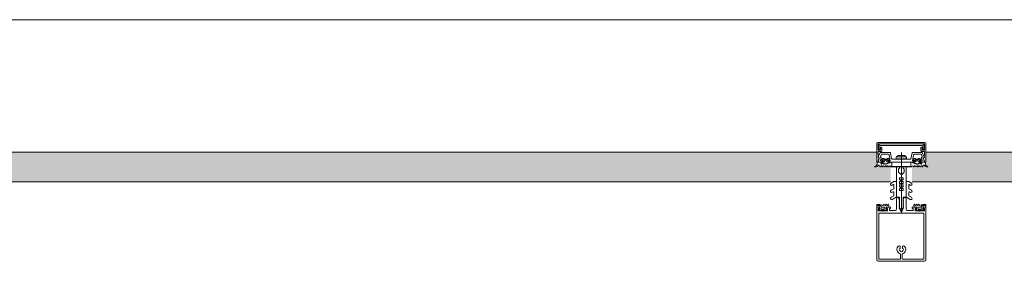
# Model space of a CAD drawing. Header units: centimetres. Extents: x -2424 to 2319, y 5 to 3760.
# Tile 106 of 117: x 798 to 898, y 3509 to 3533. Entities that reach past the tile are written whole.
import ezdxf

# ---------------------------------------------------------------- set-up
doc = ezdxf.new("R2010")
doc.units = ezdxf.units.CM
doc.linetypes.add('Oś', pattern=[222.25, 127, -31.75, 31.75, -31.75])
for name, color, linetype, lineweight in [('A-DETL-GENF', 92, 'Continuous', 9), ('A-GLAZ-CURT', 52, 'Continuous', 13), ('S-GRID', 1, 'Continuous', 13)]:
    doc.layers.add(name, color=color, linetype=linetype, lineweight=lineweight)

msp = doc.modelspace()

# ---------------------------------------------------------------- hatches: boundary and pattern name
at = {"layer": 'A-GLAZ-CURT', "lineweight": 9}
for points in [[(886.28, 3516.83), (886.28, 3518.33), (884.88, 3518.33), (884.88, 3519.83), (749.88, 3519.83), (749.88, 3518.33), (748.48, 3518.33), (748.48, 3516.83), (884.88, 3516.83)], [(1026.28, 3516.83), (1026.28, 3518.33), (1024.88, 3518.33), (1024.88, 3519.83), (889.88, 3519.83), (889.88, 3518.33), (888.48, 3518.33), (888.48, 3516.83), (1024.88, 3516.83)]]:
    msp.add_hatch(color=251, dxfattribs=at).paths.add_polyline_path(points, flags=0)

# ---------------------------------------------------------------- linework, layer by layer
at = {"layer": 'A-DETL-GENF', "color": 251, "lineweight": 9, "extrusion": (0, 0, -1)}
for p, q in [((889.73, 3520.83), (885.03, 3520.83)), ((889.51, 3520.52), (885.24, 3520.52)), ((885.25, 3520.67), (889.5, 3520.67)), ((885.03, 3519.36), (885.23, 3519.79)), ((885.06, 3519.92), (885.34, 3519.92)), ((885.32, 3519.58), (885.25, 3519.41)), ((885.28, 3519.82), (886.24, 3519.82)), ((885.4, 3519.08), (885.48, 3519.18)), ((886.03, 3519.64), (885.41, 3519.64)), ((886.07, 3519.18), (886.15, 3519.08)), ((886.29, 3519.77), (886.39, 3519.17)), ((887.78, 3519.36), (886.97, 3519.36)), ((887.15, 3519.51), (887.6, 3519.51)), ((887.38, 3519.81), (887.38, 3513.65)), ((888.36, 3519.17), (888.47, 3519.77)), ((888.52, 3519.82), (889.48, 3519.82)), ((888.68, 3519.18), (888.6, 3519.08)), ((889.34, 3519.64), (888.72, 3519.64)), ((889.35, 3519.08), (889.27, 3519.18)), ((889.42, 3519.92), (889.7, 3519.92)), ((889.51, 3519.41), (889.43, 3519.58)), ((889.52, 3519.79), (889.72, 3519.36)), ((884.78, 3518.33), (884.69, 3518.33)), ((885.2, 3518.34), (885.11, 3518.5)), ((885.3, 3518.43), (885.25, 3518.34)), ((885.37, 3518.81), (885.43, 3518.81)), ((885.5, 3518.75), (885.37, 3518.75)), ((885.42, 3518.34), (885.37, 3518.43)), ((885.4, 3518.64), (885.43, 3518.68)), ((885.52, 3518.43), (885.47, 3518.34)), ((885.54, 3519.02), (885.54, 3518.9)), ((885.55, 3518.7), (885.55, 3518.69)), ((885.71, 3519.07), (885.59, 3519.07)), ((885.59, 3518.85), (885.61, 3518.85)), ((885.59, 3518.67), (885.61, 3518.68)), ((885.64, 3518.34), (885.59, 3518.43)), ((885.64, 3518.86), (885.73, 3519.02)), ((885.66, 3519.13), (885.89, 3519.13)), ((885.66, 3518.66), (885.66, 3518.65)), ((885.74, 3518.43), (885.69, 3518.34)), ((885.71, 3518.63), (885.72, 3518.65)), ((885.77, 3518.64), (885.78, 3518.63)), ((885.86, 3518.34), (885.81, 3518.43)), ((885.82, 3519.02), (885.91, 3518.86)), ((885.83, 3518.63), (885.84, 3518.65)), ((885.97, 3519.07), (885.85, 3519.07)), ((885.89, 3518.66), (885.9, 3518.65)), ((885.96, 3518.43), (885.91, 3518.34)), ((885.94, 3518.85), (885.97, 3518.85)), ((885.95, 3518.66), (885.95, 3518.68)), ((886, 3518.7), (886.01, 3518.69)), ((886.02, 3518.9), (886.02, 3519.02)), ((886.08, 3518.34), (886.03, 3518.43)), ((886.13, 3518.81), (886.19, 3518.81)), ((886.18, 3518.42), (886.13, 3518.34)), ((886.3, 3518.34), (886.25, 3518.42)), ((886.42, 3519.14), (887.35, 3519.14)), ((887.4, 3519.14), (888.33, 3519.14)), ((888.45, 3518.34), (888.5, 3518.42)), ((888.63, 3518.81), (888.56, 3518.81)), ((888.57, 3518.42), (888.62, 3518.34)), ((888.67, 3518.34), (888.72, 3518.43)), ((888.74, 3518.9), (888.74, 3519.02)), ((888.76, 3518.7), (888.74, 3518.69)), ((888.79, 3519.07), (888.91, 3519.07)), ((888.81, 3518.85), (888.79, 3518.85)), ((888.79, 3518.43), (888.84, 3518.34)), ((888.8, 3518.66), (888.8, 3518.68)), ((888.93, 3519.02), (888.84, 3518.86)), ((888.86, 3518.66), (888.85, 3518.65)), ((889.09, 3519.13), (888.86, 3519.13)), ((888.89, 3518.34), (888.94, 3518.43)), ((888.92, 3518.63), (888.91, 3518.65)), ((888.98, 3518.64), (888.97, 3518.63)), ((889.01, 3518.43), (889.06, 3518.34)), ((889.11, 3518.86), (889.02, 3519.02)), ((889.04, 3518.63), (889.03, 3518.65)), ((889.05, 3519.07), (889.17, 3519.07)), ((889.1, 3518.66), (889.09, 3518.65)), ((889.11, 3518.34), (889.16, 3518.43)), ((889.17, 3518.85), (889.14, 3518.85)), ((889.16, 3518.67), (889.14, 3518.68)), ((889.2, 3518.7), (889.2, 3518.69)), ((889.22, 3519.02), (889.22, 3518.9)), ((889.23, 3518.43), (889.28, 3518.34)), ((889.26, 3518.75), (889.39, 3518.75)), ((889.35, 3518.64), (889.32, 3518.68)), ((889.39, 3518.81), (889.33, 3518.81)), ((889.33, 3518.34), (889.38, 3518.43)), ((889.45, 3518.43), (889.5, 3518.34)), ((889.55, 3518.34), (889.64, 3518.5)), ((889.98, 3518.33), (890.06, 3518.33)), ((887.08, 3517.83), (887.08, 3518.04)), ((887.68, 3517.83), (887.68, 3518.04)), ((886.61, 3516.85), (886.34, 3516.69)), ((886.46, 3516.48), (886.55, 3516.53)), ((886.63, 3516.48), (886.63, 3516.16)), ((886.83, 3516.86), (886.64, 3516.86)), ((886.88, 3515.29), (886.88, 3516.81)), ((887.88, 3515.29), (887.88, 3516.81)), ((887.93, 3516.86), (888.11, 3516.86)), ((888.13, 3516.48), (888.13, 3516.16)), ((888.14, 3516.85), (888.41, 3516.69)), ((888.29, 3516.48), (888.2, 3516.53)), ((886.6, 3516.12), (886.34, 3515.97)), ((886.6, 3515.39), (886.34, 3515.24)), ((886.46, 3515.75), (886.55, 3515.8)), ((886.46, 3515.02), (886.85, 3515.24)), ((886.63, 3515.76), (886.63, 3515.43)), ((886.88, 3514.05), (886.88, 3515.18)), ((886.93, 3515.23), (887.03, 3515.23)), ((887.74, 3515.23), (887.83, 3515.23)), ((887.88, 3515.18), (887.88, 3514.05)), ((888.29, 3515.02), (887.9, 3515.24)), ((888.13, 3515.76), (888.13, 3515.43)), ((888.15, 3516.12), (888.41, 3515.97)), ((888.15, 3515.39), (888.41, 3515.24)), ((888.29, 3515.75), (888.2, 3515.8)), ((885.03, 3514.41), (884.9, 3514.41)), ((885.01, 3514.52), (884.91, 3514.52)), ((885.29, 3514.3), (885.07, 3514.4)), ((885.47, 3514.41), (885.33, 3514.46)), ((885.66, 3514.25), (885.44, 3514.25)), ((885.58, 3514.51), (885.53, 3514.43)), ((885.68, 3514.43), (885.63, 3514.51)), ((885.71, 3514.09), (885.71, 3514.2)), ((885.8, 3514.51), (885.75, 3514.43)), ((885.9, 3514.43), (885.85, 3514.51)), ((886.02, 3514.51), (885.97, 3514.43)), ((887.19, 3514.43), (887.17, 3514.42)), ((887.17, 3514.4), (887.19, 3514.39)), ((887.2, 3514.37), (887.2, 3514.23)), ((887.55, 3514.37), (887.55, 3514.23)), ((887.56, 3514.43), (887.59, 3514.42)), ((887.59, 3514.4), (887.56, 3514.39)), ((888.73, 3514.51), (888.78, 3514.43)), ((888.85, 3514.43), (888.9, 3514.51)), ((888.95, 3514.51), (889, 3514.43)), ((889.05, 3514.09), (889.05, 3514.2)), ((889.07, 3514.43), (889.12, 3514.51)), ((889.09, 3514.25), (889.32, 3514.25)), ((889.17, 3514.51), (889.22, 3514.43)), ((889.28, 3514.41), (889.42, 3514.46)), ((889.46, 3514.3), (889.69, 3514.4)), ((889.73, 3514.41), (889.86, 3514.41)), ((889.75, 3514.52), (889.85, 3514.52)), ((884.88, 3508.94), (884.88, 3513.54)), ((885.09, 3508.94), (885.09, 3513.54)), ((885.16, 3514.07), (885.12, 3514.05)), ((885.12, 3514), (885.24, 3513.9)), ((885.33, 3514.05), (885.66, 3514.05)), ((885.35, 3513.91), (885.36, 3513.92)), ((885.4, 3513.94), (885.59, 3513.94)), ((885.63, 3513.92), (885.64, 3513.91)), ((885.75, 3513.9), (885.88, 3514)), ((885.87, 3514.05), (885.84, 3514.07)), ((887.3, 3514.06), (887.33, 3514.04)), ((887.45, 3514.06), (887.43, 3514.04)), ((888.88, 3514.05), (888.91, 3514.07)), ((889, 3513.9), (888.88, 3514)), ((889.42, 3514.05), (889.09, 3514.05)), ((889.12, 3513.92), (889.11, 3513.91)), ((889.35, 3513.94), (889.16, 3513.94)), ((889.4, 3513.91), (889.39, 3513.92)), ((889.64, 3514), (889.51, 3513.9)), ((889.6, 3514.07), (889.63, 3514.05)), ((889.67, 3508.94), (889.67, 3513.54)), ((889.88, 3508.94), (889.88, 3513.54)), ((884.88, 3508.88), (884.88, 3510.53)), ((887.26, 3510.07), (887.26, 3510.2)), ((887.5, 3510.2), (887.5, 3510.07)), ((889.88, 3510.53), (889.88, 3508.87)), ((887.26, 3509.72), (887.26, 3509.78)), ((887.28, 3509.45), (887.28, 3508.99)), ((887.48, 3508.99), (887.48, 3509.45)), ((887.5, 3509.78), (887.5, 3509.72)), ((889.74, 3508.73), (885.03, 3508.73))]:
    msp.add_line(p, q, dxfattribs=at)
at = {"layer": 'A-DETL-GENF', "color": 251, "lineweight": 9, "extrusion": (0, 0, -1), "flags": 128}
for points in [[(-884.88, 3520.68), (-884.88, 3518.83), (-884.99, 3518.83), (-885.1, 3519.18)], [(-885.39, 3519.97), (-885.39, 3520.32), (-885.26, 3520.32), (-885.26, 3520.05), (-885.01, 3520.05), (-885.01, 3520.68), (-889.75, 3520.68), (-889.75, 3520.05), (-889.5, 3520.05), (-889.5, 3520.32), (-889.37, 3520.32), (-889.37, 3519.97)], [(-885.19, 3520.47), (-885.19, 3520.11), (-885.05, 3520.11), (-885.05, 3520.47)], [(-889.7, 3520.47), (-889.7, 3520.11), (-889.56, 3520.11), (-889.56, 3520.47)], [(-889.65, 3519.18), (-889.77, 3518.83), (-889.88, 3518.83), (-889.88, 3520.68)], [(-885.04, 3519.33), (-885.04, 3519.43), (-885.01, 3519.55), (-885.01, 3519.86)], [(-885.32, 3519.26), (-885.24, 3518.97), (-885.43, 3518.97), (-885.43, 3518.91), (-885.35, 3518.83), (-885.03, 3518.83), (-885.13, 3519.2)], [(-888.62, 3519.55), (-888.52, 3518.97), (-888.63, 3518.97), (-888.63, 3518.91), (-888.55, 3518.83), (-886.21, 3518.83), (-886.13, 3518.91), (-886.13, 3518.97), (-886.24, 3518.97), (-886.13, 3519.55)], [(-887.9, 3519.3), (-887.92, 3519.15), (-886.84, 3519.15), (-886.86, 3519.3)], [(-889.63, 3519.2), (-889.73, 3518.83), (-889.41, 3518.83), (-889.33, 3518.91), (-889.33, 3518.97), (-889.51, 3518.97), (-889.43, 3519.26)], [(-889.75, 3519.87), (-889.75, 3519.55), (-889.72, 3519.43), (-889.72, 3519.33)], [(-884.9, 3518.54), (-884.9, 3518.81), (-885.31, 3518.81)], [(-885.46, 3518.99), (-885.46, 3519.01), (-885.41, 3519.03)], [(-886.17, 3518.75), (-886.05, 3518.75), (-886.05, 3518.72), (-886.18, 3518.74)], [(-886.15, 3519.03), (-886.1, 3519.01), (-886.1, 3518.99)], [(-886.26, 3518.81), (-886.4, 3518.81), (-886.4, 3518.42), (-886.35, 3518.34)], [(-887.18, 3518.22), (-887.18, 3518.33), (-886.88, 3518.33), (-886.88, 3515.26), (-887.2, 3515.26), (-887.2, 3514.45)], [(-887.58, 3518.22), (-887.58, 3518.33), (-887.88, 3518.33), (-887.88, 3515.26), (-887.55, 3515.26), (-887.55, 3514.45)], [(-888.49, 3518.81), (-888.36, 3518.81), (-888.36, 3518.42), (-888.4, 3518.34)], [(-888.58, 3518.75), (-888.7, 3518.75), (-888.7, 3518.72), (-888.57, 3518.74)], [(-888.61, 3519.03), (-888.66, 3519.01), (-888.66, 3518.99)], [(-889.3, 3518.99), (-889.3, 3519.01), (-889.35, 3519.03)], [(-889.86, 3518.54), (-889.86, 3518.81), (-889.45, 3518.81)], [(-887.11, 3517.75), (-887.38, 3517.53), (-887.38, 3517.23), (-887.18, 3517.23), (-887.18, 3517.03), (-887.28, 3517.03), (-887.28, 3516.86), (-887.18, 3516.86), (-887.18, 3516.66), (-887.38, 3516.66), (-887.38, 3516.5), (-887.18, 3516.5), (-887.18, 3516.3), (-887.28, 3516.3), (-887.28, 3516.13), (-887.18, 3516.13), (-887.18, 3515.93), (-887.38, 3515.93), (-887.38, 3514.03), (-887.38, 3515.93), (-887.58, 3515.93), (-887.58, 3516.13), (-887.48, 3516.13), (-887.48, 3516.3), (-887.58, 3516.3), (-887.58, 3516.5), (-887.38, 3516.5), (-887.38, 3516.66), (-887.58, 3516.66), (-887.58, 3516.86), (-887.48, 3516.86), (-887.48, 3517.03), (-887.58, 3517.03), (-887.58, 3517.23), (-887.38, 3517.23), (-887.38, 3517.53), (-887.64, 3517.75)], [(-884.88, 3514.39), (-884.88, 3514.25), (-885.08, 3514.25), (-885.13, 3514.26)], [(-884.88, 3513.43), (-884.88, 3514.23), (-885.07, 3514.23), (-885.15, 3514.15), (-885.15, 3514.09), (-885.03, 3514.09), (-885.03, 3513.86), (-885.47, 3513.86)], [(-885.52, 3513.86), (-885.97, 3513.86), (-885.97, 3514.09), (-885.85, 3514.09), (-885.85, 3514.15), (-885.93, 3514.23), (-886.29, 3514.23), (-886.29, 3514.11), (-886.17, 3514.11), (-886.17, 3513.9), (-886.73, 3513.9)], [(-885.86, 3514.26), (-885.92, 3514.25), (-886.12, 3514.25), (-886.12, 3514.44), (-886.07, 3514.51)], [(-887.13, 3515.13), (-887.13, 3515.04), (-887.18, 3515.01), (-887.18, 3514.88), (-887.13, 3514.86), (-887.18, 3514.83), (-887.18, 3514.7), (-887.13, 3514.68), (-887.18, 3514.65), (-887.18, 3514.52), (-887.13, 3514.5), (-887.18, 3514.47), (-887.18, 3514.34), (-887.13, 3514.32), (-887.18, 3514.29), (-887.18, 3514.16), (-887.13, 3514.14), (-887.18, 3514.11), (-887.18, 3514.07), (-887.29, 3513.88)], [(-887.46, 3513.88), (-887.58, 3514.07), (-887.58, 3514.2), (-887.63, 3514.23), (-887.58, 3514.25), (-887.58, 3514.38), (-887.63, 3514.41), (-887.58, 3514.43), (-887.58, 3514.56), (-887.63, 3514.59), (-887.58, 3514.61), (-887.58, 3514.74), (-887.63, 3514.77), (-887.58, 3514.79), (-887.58, 3514.92), (-887.63, 3514.95), (-887.58, 3514.97), (-887.58, 3515.1), (-887.63, 3515.13)], [(-888.03, 3513.9), (-888.59, 3513.9), (-888.59, 3514.11), (-888.47, 3514.11), (-888.47, 3514.23), (-888.83, 3514.23), (-888.91, 3514.15), (-888.91, 3514.09), (-888.79, 3514.09), (-888.79, 3513.86), (-889.23, 3513.86)], [(-888.89, 3514.26), (-888.84, 3514.25), (-888.64, 3514.25), (-888.64, 3514.44), (-888.68, 3514.51)], [(-889.28, 3513.86), (-889.73, 3513.86), (-889.73, 3514.09), (-889.61, 3514.09), (-889.61, 3514.15), (-889.69, 3514.23), (-889.88, 3514.23), (-889.88, 3513.43)], [(-889.88, 3514.39), (-889.88, 3514.25), (-889.67, 3514.25), (-889.62, 3514.26)], [(-885.09, 3513.43), (-885.09, 3513.63), (-889.67, 3513.63), (-889.67, 3513.43)], [(-887.23, 3508.94), (-885.09, 3508.94), (-885.09, 3510.53)], [(-889.67, 3510.53), (-889.67, 3508.94), (-887.53, 3508.94)]]:
    msp.add_lwpolyline(points, dxfattribs=at)
for points in [[(-888.35, 3518.37), (-886.41, 3518.37), (-886.41, 3518.82), (-888.35, 3518.82)], [(-888.35, 3518.33), (-886.41, 3518.33), (-886.41, 3518.37), (-888.35, 3518.37)]]:
    msp.add_lwpolyline(points, close=True, dxfattribs=at)
at = {"layer": 'A-DETL-GENF', "color": 251, "lineweight": 9, "extrusion": (0, 0, -1)}
for centre, radius, start, end in [((-885.03, 3520.68), 0.15, 359.9938, 90.0062), ((-885.25, 3520.47), 0.2, 359.9718, 90.0352), ((-885.24, 3520.47), 0.0499, 359.8796, 90.0225), ((-889.5, 3520.47), 0.2, 90.0295, 179.9723), ((-889.51, 3520.47), 0.0501, 90.0875, 179.9336), ((-889.73, 3520.68), 0.15, 90.0494, 179.9506), ((-885.06, 3519.86), 0.0512, 0.5709, 88.6482), ((-885.09, 3519.33), 0.06, 278.4417, 25), ((-885.11, 3519.33), 0.07, 300.0064, 0), ((-885.04, 3519.21), 0.07, 120.0064, 198), ((-885.07, 3519.22), 0.06, 98.4417, 195), ((-885.28, 3519.77), 0.05, 25, 90), ((-885.3, 3519.39), 0.06, 288.8192, 25), ((-885.26, 3519.28), 0.06, 108.8192, 195), ((-885.41, 3519.54), 0.1, 25, 90), ((-885.34, 3519.97), 0.05, 180, 270.0001), ((-885.54, 3519.13), 0.08, 39.9967, 157.3844), ((-885.66, 3519.18), 0.05, 270.0003, 337.3776), ((-885.89, 3519.18), 0.05, 202.6209, 270.0012), ((-886.01, 3519.13), 0.08, 22.6228, 139.9969), ((-886.03, 3519.54), 0.1, 90, 170), ((-886.24, 3519.77), 0.05, 90, 170), ((-886.42, 3519.17), 0.03, 270, 350), ((-887.07, 3519.25), 0.22, 13.9707, 62.728), ((-887.38, 3518.62), 0.921, 63.7078, 75.8284), ((-887.38, 3518.62), 0.92, 104.1683, 116.293), ((-887.68, 3519.25), 0.22, 117.2746, 166.0268), ((-888.33, 3519.17), 0.03, 190, 270), ((-888.52, 3519.77), 0.05, 10, 90), ((-888.72, 3519.54), 0.1, 10, 90), ((-888.74, 3519.13), 0.08, 40.0031, 157.3772), ((-888.86, 3519.18), 0.05, 269.9988, 337.3791), ((-889.09, 3519.18), 0.05, 202.6224, 269.9997), ((-889.21, 3519.13), 0.08, 22.6156, 140.0033), ((-889.34, 3519.54), 0.1, 90, 155), ((-889.42, 3519.97), 0.05, 269.9981, 0.0017), ((-889.49, 3519.28), 0.06, 345, 71.1808), ((-889.45, 3519.39), 0.06, 155, 251.1808), ((-889.48, 3519.77), 0.05, 90, 155), ((-889.68, 3519.22), 0.06, 345, 81.5583), ((-889.72, 3519.21), 0.07, 342, 59.9983), ((-889.67, 3519.33), 0.06, 155, 261.5583), ((-889.65, 3519.33), 0.07, 180, 239.9983), ((-889.7, 3519.87), 0.0498, 89.8262, 180.1735), ((-884.69, 3518.36), 0.03, 269.9022, 81.6433), ((-884.64, 3518.67), 0.286, 207.5921, 261.6433), ((-884.78, 3518.53), 0.2, 260.4545, 269.9022), ((-884.76, 3518.62), 0.291, 205.3637, 260.4545), ((-885.07, 3518.47), 0.05, 25.3637, 150.1649), ((-885.23, 3518.36), 0.03, 210.7154, 330.1649), ((-885.37, 3518.68), 0.065, 270, 90), ((-885.34, 3518.4), 0.0417, 35.132, 144.868), ((-885.34, 3518.81), 0.03, 180, 0), ((-885.37, 3518.66), 0.04, 209.9937, 270), ((-885.42, 3519.06), 0.03, 300.0049, 39.9897), ((-885.45, 3518.36), 0.03, 210.5887, 329.5346), ((-885.43, 3518.84), 0.03, 180.0185, 269.0948), ((-885.52, 3518.63), 0.1, 30.0023, 89.1728), ((-885.76, 3518.91), 0.314, 345.4979, 14.5021), ((-885.5, 3518.7), 0.05, 90, 125.0779), ((-885.52, 3518.7), 0.0339, 89.1783, 176.9975), ((-885.78, 3519.1), 0.44, 234.1588, 305.0779), ((-885.56, 3518.4), 0.0415, 35.012, 144.988), ((-885.59, 3519.02), 0.05, 359.9899, 90.0101), ((-885.59, 3518.9), 0.05, 269.9897, 0.0103), ((-885.58, 3518.69), 0.0272, 240.011, 356.9853), ((-885.61, 3518.88), 0.03, 209.9936, 270.0121), ((-885.62, 3518.65), 0.0316, 60.007, 161.9967), ((-885.67, 3518.36), 0.03, 210.1448, 329.5346), ((-885.69, 3518.65), 0.03, 225.0005, 342.0009), ((-885.71, 3519.04), 0.03, 89.9936, 210.0024), ((-885.75, 3518.62), 0.0316, 44.991, 147.0104), ((-885.78, 3518.4), 0.043, 37.8436, 143.8234), ((-885.81, 3518.65), 0.03, 210.0003, 326.9985), ((-885.85, 3519.04), 0.03, 330.0027, 90.0013), ((-885.87, 3518.63), 0.0316, 30.0026, 131.9974), ((-885.89, 3518.36), 0.03, 210.3449, 329.5346), ((-885.92, 3518.67), 0.03, 194.9955, 312.0028), ((-885.94, 3518.88), 0.03, 269.9893, 330.005), ((-885.98, 3518.67), 0.03, 15.0015, 116.9968), ((-886, 3518.4), 0.0419, 35.4665, 144.6999), ((-885.97, 3519.02), 0.05, 90.0092, 179.9908), ((-885.97, 3518.9), 0.05, 180.009, 269.991), ((-886.02, 3518.72), 0.03, 180.0112, 296.991), ((-886.05, 3518.72), 0.03, 54.1588, 90), ((-886.11, 3518.36), 0.03, 210.3446, 329.7685), ((-885.79, 3518.91), 0.314, 165.517, 193.1975), ((-886.13, 3518.84), 0.03, 270, 13.1975), ((-886.13, 3519.06), 0.03, 139.9887, 240.0017), ((-886.17, 3518.78), 0.033, 125.0901, 270), ((-886.18, 3518.79), 0.05, 187.1737, 270.0088), ((-886.22, 3518.41), 0.0416, 26.9541, 151.568), ((-886.26, 3518.78), 0.03, 7.1885, 89.997), ((-886.33, 3518.36), 0.03, 209.7965, 330.132), ((-887.08, 3518.22), 0.1, 180, 240), ((-887.38, 3519.15), 0.0256, 192.6804, 347.3196), ((-887.68, 3518.22), 0.1, 300, 0), ((-888.43, 3518.36), 0.03, 209.868, 330.2035), ((-888.49, 3518.78), 0.03, 90.003, 172.8115), ((-888.54, 3518.41), 0.0416, 28.432, 153.0459), ((-888.57, 3518.79), 0.05, 269.9912, 352.8263), ((-888.58, 3518.78), 0.033, 270, 54.9099), ((-888.62, 3519.06), 0.03, 299.9983, 40.0113), ((-888.65, 3518.36), 0.03, 210.2315, 329.6554), ((-888.63, 3518.84), 0.03, 166.8025, 270), ((-888.96, 3518.91), 0.314, 346.8025, 14.483), ((-888.7, 3518.72), 0.03, 90, 125.8412), ((-888.73, 3518.72), 0.03, 243.009, 359.9888), ((-888.98, 3519.1), 0.44, 234.9221, 305.8412), ((-888.76, 3518.4), 0.0419, 35.3001, 144.5335), ((-888.79, 3519.02), 0.05, 0.0092, 89.9908), ((-888.79, 3518.9), 0.05, 270.009, 359.991), ((-888.77, 3518.67), 0.03, 63.0032, 164.9985), ((-888.83, 3518.67), 0.03, 227.9972, 345.0045), ((-888.81, 3518.88), 0.03, 209.995, 270.0107), ((-888.87, 3518.36), 0.03, 210.4654, 329.6551), ((-888.88, 3518.63), 0.0316, 48.0026, 149.9974), ((-888.91, 3519.04), 0.03, 89.9987, 209.9973), ((-888.95, 3518.65), 0.03, 213.0015, 329.9997), ((-888.98, 3518.4), 0.043, 36.1766, 142.1564), ((-889.01, 3518.62), 0.0316, 32.9896, 135.009), ((-889.05, 3519.04), 0.03, 329.9976, 90.0064), ((-889.07, 3518.65), 0.03, 197.9991, 314.9995), ((-889.09, 3518.36), 0.03, 210.4654, 329.8552), ((-889.13, 3518.65), 0.0316, 18.0033, 119.993), ((-889.14, 3518.88), 0.03, 269.9879, 330.0064), ((-889.18, 3518.69), 0.0272, 183.0147, 299.989), ((-889.2, 3518.4), 0.0415, 35.012, 144.988), ((-889.17, 3519.02), 0.05, 89.9899, 180.0101), ((-889.17, 3518.9), 0.05, 179.9897, 270.0103), ((-889.24, 3518.7), 0.0339, 3.0025, 90.8217), ((-889.26, 3518.7), 0.05, 54.9221, 90), ((-889.24, 3518.63), 0.1, 90.8272, 149.9977), ((-889.31, 3518.36), 0.03, 210.4654, 329.4113), ((-888.99, 3518.91), 0.314, 165.4979, 194.5021), ((-889.33, 3518.84), 0.03, 270.9052, 359.9815), ((-889.33, 3519.06), 0.03, 140.0103, 239.9951), ((-889.39, 3518.66), 0.04, 270, 330.0063), ((-889.42, 3518.4), 0.0417, 35.132, 144.868), ((-889.42, 3518.81), 0.03, 180, 0), ((-889.39, 3518.68), 0.065, 90, 270), ((-889.53, 3518.36), 0.03, 209.8351, 329.2846), ((-889.68, 3518.47), 0.05, 29.8351, 154.6363), ((-889.99, 3518.62), 0.291, 279.5455, 334.6363), ((-890.11, 3518.67), 0.286, 278.3567, 332.4079), ((-889.98, 3518.53), 0.2, 270.0978, 279.5455), ((-890.06, 3518.36), 0.03, 98.3567, 270.0978), ((-887.18, 3518.04), 0.1, 0, 60), ((-887.18, 3517.83), 0.1, 310, 0), ((-887.58, 3518.04), 0.1, 120, 180), ((-887.58, 3517.83), 0.1, 180, 230), ((-886.4, 3516.58), 0.125, 240, 60), ((-886.58, 3516.48), 0.05, 60, 180), ((-886.58, 3516.16), 0.05, 180, 240), ((-886.64, 3516.81), 0.05, 60, 90), ((-886.83, 3516.81), 0.05, 90, 180), ((-887.93, 3516.81), 0.05, 0, 90), ((-888.11, 3516.81), 0.05, 90, 120), ((-888.18, 3516.48), 0.05, 0, 120), ((-888.18, 3516.16), 0.05, 300, 0), ((-888.35, 3516.58), 0.125, 120, 300), ((-886.4, 3515.86), 0.125, 240, 60), ((-886.4, 3515.13), 0.125, 240, 60), ((-886.58, 3515.76), 0.05, 60, 180), ((-886.58, 3515.43), 0.05, 180, 240), ((-886.83, 3515.29), 0.05, 180, 240), ((-886.93, 3515.18), 0.05, 359.9899, 90.0101), ((-887.03, 3515.13), 0.0999, 89.9704, 180.0296), ((-887.75, 3515.1), 0.126, 11.5693, 85.5931), ((-887.83, 3515.18), 0.05, 90.9313, 179.9852), ((-887.93, 3515.29), 0.05, 300, 0), ((-888.18, 3515.76), 0.05, 0, 120), ((-888.18, 3515.43), 0.05, 300, 0), ((-888.35, 3515.86), 0.125, 120, 300), ((-888.35, 3515.13), 0.125, 120, 300), ((-884.94, 3514.49), 0.059, 268.5974, 14.6036), ((-884.9, 3514.39), 0.02, 0.0007, 89.9993), ((-884.91, 3514.5), 0.02, 14.6036, 90), ((-884.95, 3513.5), 0.933, 89.587, 113.0035), ((-884.98, 3513.53), 0.997, 91.4989, 110.69), ((-885.03, 3514.31), 0.1, 90.0001, 114), ((-885.14, 3514.23), 0.03, 75.4027, 194.3746), ((-885.43, 3514.15), 0.277, 346.6587, 14.3746), ((-885.44, 3514.1), 0.148, 352.4164, 90.2404), ((-885.3, 3514.33), 0.0337, 113.0035, 294), ((-885.49, 3514.45), 0.05, 210.069, 290.536), ((-885.61, 3514.5), 0.03, 30.0871, 149.9129), ((-885.66, 3514.2), 0.0502, 93.3323, 179.7322), ((-885.72, 3514.45), 0.0402, 207.7922, 332.3701), ((-885.83, 3514.5), 0.0299, 30.122, 155.064), ((-885.86, 3514.23), 0.03, 345.6254, 104.5942), ((-885.56, 3514.15), 0.277, 165.6254, 193.341), ((-885.94, 3514.45), 0.0414, 208.176, 331.824), ((-886.05, 3514.5), 0.0301, 30.1258, 149.8742), ((-887.17, 3514.41), 0.01, 300.0303, 59.9802), ((-887.18, 3514.45), 0.02, 180, 239.9802), ((-887.18, 3514.37), 0.02, 120.0303, 180), ((-887.4, 3514.23), 0.2, 300, 0), ((-887.35, 3514.23), 0.2, 180, 240), ((-887.57, 3514.45), 0.02, 300.0198, 0), ((-887.57, 3514.37), 0.02, 0, 59.9697), ((-887.58, 3514.41), 0.01, 120.0198, 239.9697), ((-888.7, 3514.5), 0.0301, 30.1258, 149.8742), ((-888.82, 3514.45), 0.0414, 208.176, 331.824), ((-888.9, 3514.23), 0.03, 75.4058, 194.3746), ((-888.93, 3514.5), 0.0299, 24.936, 149.878), ((-889.19, 3514.15), 0.277, 346.659, 14.3746), ((-889.04, 3514.45), 0.0402, 207.6299, 332.2078), ((-889.1, 3514.2), 0.0502, 0.2678, 86.6677), ((-889.15, 3514.5), 0.03, 30.0871, 149.9129), ((-889.26, 3514.45), 0.05, 249.464, 329.931), ((-889.32, 3514.1), 0.148, 89.7596, 187.5836), ((-889.77, 3513.53), 0.997, 69.31, 88.5011), ((-889.45, 3514.33), 0.0337, 246, 66.9965), ((-889.8, 3513.5), 0.933, 66.9965, 90.413), ((-889.62, 3514.23), 0.03, 345.6254, 104.5973), ((-889.32, 3514.15), 0.277, 165.6254, 193.3413), ((-889.73, 3514.31), 0.1, 66, 89.9999), ((-889.81, 3514.49), 0.059, 165.3964, 271.4026), ((-889.85, 3514.5), 0.02, 90, 165.3964), ((-889.86, 3514.39), 0.02, 90.0007, 179.9993), ((-885.14, 3514.02), 0.03, 308.5798, 59.9915), ((-885.15, 3514.09), 0.02, 166.6587, 240.0171), ((-885.29, 3513.96), 0.08, 218.8475, 309.685), ((-885.34, 3514.1), 0.0496, 272.7559, 339.6878), ((-885.4, 3513.89), 0.05, 38.8475, 90), ((-885.5, 3513.86), 0.0255, 192.35, 347.65), ((-885.59, 3513.89), 0.05, 90, 141.1528), ((-885.7, 3513.96), 0.08, 230.315, 321.1528), ((-885.66, 3514.1), 0.0499, 189.2263, 266.9893), ((-885.85, 3514.09), 0.02, 299.9847, 13.341), ((-885.86, 3514.02), 0.03, 120.0085, 231.4202), ((-886.73, 3514.05), 0.15, 179.9706, 270.0294), ((-887.38, 3513.92), 0.1, 208.7984, 331.2016), ((-887.38, 3514.13), 0.1, 270, 300), ((-887.38, 3514.13), 0.1, 240, 270), ((-888.03, 3514.05), 0.15, 269.9706, 0.0294), ((-888.89, 3514.02), 0.03, 308.5798, 59.9915), ((-888.9, 3514.09), 0.02, 166.659, 240.0153), ((-889.05, 3513.96), 0.08, 218.8472, 309.685), ((-889.1, 3514.1), 0.0499, 273.0107, 350.7737), ((-889.16, 3513.89), 0.05, 38.8472, 90), ((-889.26, 3513.86), 0.0255, 192.35, 347.65), ((-889.35, 3513.89), 0.05, 90, 141.1525), ((-889.46, 3513.96), 0.08, 230.315, 321.1525), ((-889.42, 3514.1), 0.0496, 200.3122, 267.2441), ((-889.61, 3514.09), 0.02, 299.9829, 13.3413), ((-889.62, 3514.02), 0.03, 120.0085, 231.4202), ((-887.38, 3509.93), 0.45, 287.4982, 51.0552), ((-887.16, 3510.2), 0.1, 51.0552, 180), ((-887.6, 3510.2), 0.1, 0, 128.9448), ((-887.38, 3509.93), 0.45, 128.9448, 252.583), ((-887.38, 3509.93), 0.21, 323.7768, 36.2232), ((-887.23, 3510.07), 0.03, 180, 310.3193), ((-887.23, 3509.78), 0.03, 49.6807, 180), ((-887.23, 3509.45), 0.05, 107.4982, 180), ((-887.38, 3509.93), 0.24, 240, 300), ((-887.53, 3509.45), 0.05, 0, 72.583), ((-887.53, 3510.07), 0.03, 229.6807, 0), ((-887.53, 3509.78), 0.03, 0, 130.3193), ((-887.38, 3509.93), 0.21, 143.7768, 216.2232), ((-885.03, 3508.88), 0.15, 270.0003, 359.9997), ((-887.23, 3508.99), 0.05, 180.0077, 269.9923), ((-887.53, 3508.99), 0.05, 269.9791, 0.0209), ((-889.73, 3508.88), 0.15, 180.1055, 263.878)]:
    msp.add_arc(centre, radius, start, end, dxfattribs=at)
at = {"layer": 'A-GLAZ-CURT', "color": 251, "lineweight": 9}
for p, q in [((884.88, 3519.83), (749.88, 3519.83)), ((1024.88, 3519.83), (889.88, 3519.83)), ((748.48, 3516.83), (886.28, 3516.83)), ((888.48, 3516.83), (1026.28, 3516.83))]:
    msp.add_line(p, q, dxfattribs=at)
at = {"layer": 'S-GRID', "color": 251, "linetype": 'Oś', "lineweight": 9}
msp.add_line((-1225.62, 3533.33), (1983.25, 3533.33), dxfattribs=at)

doc.saveas('drawing.dxf')
